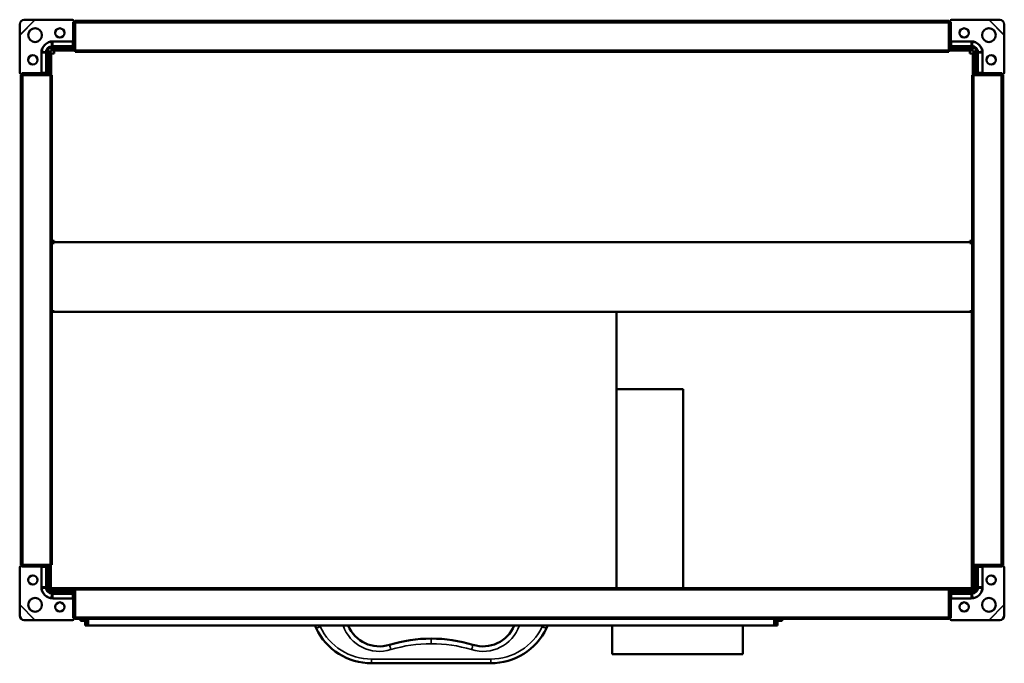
# Model space of a CAD drawing. Header units: millimetres. Extents: x 310 to 950, y 237 to 654.
import ezdxf

# ---------------------------------------------------------------- set-up
doc = ezdxf.new("R2010")
doc.units = ezdxf.units.MM
doc.header["$LTSCALE"] = 3
doc.layers.add('Widoczne (ISO)', color=7, linetype='Continuous', lineweight=50)
doc.layers.add('Widoczne wąskie (ISO)', color=7, linetype='Continuous', lineweight=35)

msp = doc.modelspace()

# ---------------------------------------------------------------- linework, layer by layer
at = {"layer": 'Widoczne (ISO)'}
for p, q in [((313.03, 654.48), (319.94, 654.5)), ((320.17, 654.41), (344.4, 654.41)), ((345.1, 652.91), (344.6, 652.91)), ((345.1, 653.71), (345.1, 652.91)), ((345.1, 652.91), (346, 652.91)), ((345.1, 652.91), (345.1, 640.91)), ((346, 653.71), (346, 652.51)), ((346, 653.71), (914, 653.71)), ((914, 653.71), (914, 652.51)), ((914, 652.91), (914.9, 652.91)), ((914.9, 652.91), (914.9, 653.71)), ((914.9, 640.91), (914.9, 652.91)), ((915.4, 652.91), (914.9, 652.91)), ((915.6, 654.41), (939.83, 654.41)), ((940.06, 654.5), (946.97, 654.48)), ((310.01, 644.57), (310.03, 651.48)), ((346, 634.71), (346, 652.51)), ((914, 634.71), (914, 652.51)), ((949.97, 651.48), (949.99, 644.57)), ((310.1, 620.11), (310.1, 644.34)), ((331.6, 640.4), (344.6, 640.4)), ((344.6, 640.91), (344.6, 640.41)), ((344.6, 640.41), (344.6, 637.35)), ((915.4, 640.41), (915.4, 640.91)), ((915.4, 637.35), (915.4, 640.41)), ((915.4, 640.4), (928.4, 640.4)), ((949.9, 644.34), (949.9, 620.11)), ((328.5, 636.01), (328.5, 633.01)), ((331.5, 636.01), (328.5, 636.01)), ((331.5, 634.51), (330, 634.51)), ((330, 634.51), (330, 633.01)), ((331.1, 636.41), (344.4, 636.41)), ((331.5, 636.01), (346, 636.01)), ((331.5, 634.51), (346, 634.51)), ((344.4, 637.3), (331.6, 637.3)), ((332.5, 632.51), (332.5, 634.51)), ((344.6, 637.35), (344.6, 637.33)), ((346, 637.91), (345.08, 637.91)), ((345.1, 637.16), (345.1, 637.91)), ((346, 634.71), (346, 633.71)), ((346, 633.71), (914, 633.71)), ((914.92, 637.91), (914, 637.91)), ((914, 636.01), (928.5, 636.01)), ((914, 634.71), (914, 633.71)), ((914, 634.51), (928.5, 634.51)), ((914.9, 637.91), (914.9, 637.16)), ((915.4, 637.33), (915.4, 637.35)), ((928.4, 637.3), (915.6, 637.3)), ((915.6, 636.41), (928.9, 636.41)), ((927.5, 632.51), (927.5, 634.51)), ((928.5, 636.01), (931.5, 636.01)), ((928.5, 634.51), (930, 634.51)), ((930, 633.01), (930, 634.51)), ((931.5, 636.01), (931.5, 633.01)), ((324.11, 619.91), (324.11, 632.91)), ((327.21, 632.91), (327.21, 620.11)), ((328.1, 620.11), (328.1, 633.41)), ((328.5, 633.01), (328.5, 618.51)), ((330, 618.51), (330, 633.01)), ((332.5, 632.5), (330.5, 632.5)), ((330.5, 632.5), (330.5, 618.51)), ((332.5, 632.51), (332.5, 632.5)), ((927.5, 632.5), (927.5, 632.51)), ((927.5, 632.5), (929.5, 632.5)), ((929.5, 632.5), (929.5, 618.51)), ((930, 633.01), (930, 618.51)), ((931.5, 618.51), (931.5, 633.01)), ((931.9, 633.41), (931.9, 620.11)), ((932.79, 620.11), (932.79, 632.91)), ((935.89, 632.91), (935.89, 619.91)), ((311.6, 619.41), (310.8, 619.41)), ((310.8, 618.51), (312, 618.51)), ((310.8, 300.51), (310.8, 618.51)), ((311.6, 619.91), (311.6, 619.41)), ((323.6, 619.41), (311.6, 619.41)), ((311.6, 618.51), (311.6, 619.41)), ((329.8, 618.51), (312, 618.51)), ((324.1, 619.91), (323.6, 619.91)), ((327.16, 619.91), (324.1, 619.91)), ((326.6, 619.43), (326.6, 618.51)), ((326.6, 619.41), (327.36, 619.41)), ((327.18, 619.91), (327.16, 619.91)), ((329.8, 618.51), (330.8, 618.51)), ((330.8, 300.51), (330.8, 618.51)), ((930.2, 618.51), (929.2, 618.51)), ((929.2, 618.51), (929.2, 300.51)), ((930.2, 618.51), (948, 618.51)), ((932.64, 619.41), (933.4, 619.41)), ((932.84, 619.91), (932.82, 619.91)), ((935.9, 619.91), (932.84, 619.91)), ((933.4, 618.51), (933.4, 619.43)), ((936.4, 619.91), (935.9, 619.91)), ((948.4, 619.41), (936.4, 619.41)), ((949.2, 618.51), (948, 618.51)), ((948.4, 619.41), (948.4, 619.91)), ((948.4, 619.41), (948.4, 618.51)), ((949.2, 619.41), (948.4, 619.41)), ((949.2, 618.51), (949.2, 300.51)), ((332.5, 510.79), (330.8, 510.79)), ((332.5, 510.09), (330.8, 510.09)), ((332.5, 509.38), (330.8, 509.38)), ((332.5, 509.97), (332.5, 510.79)), ((927.5, 509.97), (332.5, 509.97)), ((332.5, 509.38), (332.5, 509.97)), ((929.2, 510.79), (927.5, 510.79)), ((927.5, 510.79), (927.5, 509.97)), ((927.5, 510.09), (929.2, 510.09)), ((927.5, 509.38), (927.5, 509.97)), ((927.5, 509.38), (929.2, 509.38)), ((332.5, 465.3), (330.8, 465.3)), ((332.5, 464.71), (330.8, 464.71)), ((332.5, 464.71), (332.5, 465.3)), ((927.5, 464.71), (332.5, 464.71)), ((698, 464.71), (698, 285.31)), ((927.5, 465.3), (929.2, 465.3)), ((927.5, 465.3), (927.5, 464.71)), ((927.5, 464.71), (929.2, 464.71)), ((928.92, 285.26), (928.92, 464.71)), ((741.2, 414.51), (698, 414.51)), ((741.2, 414.51), (741.2, 285.31)), ((310.1, 274.69), (310.1, 298.91)), ((310.8, 300.51), (312, 300.51)), ((310.8, 299.61), (311.6, 299.61)), ((311.6, 299.61), (311.6, 300.51)), ((311.6, 299.61), (323.6, 299.61)), ((311.6, 299.61), (311.6, 299.11)), ((329.8, 300.51), (312, 300.51)), ((323.6, 299.11), (324.1, 299.11)), ((324.1, 299.11), (327.16, 299.11)), ((324.11, 286.11), (324.11, 299.11)), ((326.6, 300.51), (326.6, 299.6)), ((327.36, 299.61), (326.6, 299.61)), ((327.16, 299.11), (327.18, 299.11)), ((327.21, 298.91), (327.21, 286.11)), ((328.1, 285.61), (328.1, 298.91)), ((328.1, 298.01), (328.5, 298.01)), ((328.5, 300.51), (328.5, 286.01)), ((329.8, 300.51), (330.8, 300.51)), ((330, 286.01), (330, 300.51)), ((330.35, 285.26), (330.35, 300.51)), ((930.2, 300.51), (929.2, 300.51)), ((929.92, 300.51), (929.92, 285.26)), ((930, 300.51), (930, 286.01)), ((930.2, 300.51), (948, 300.51)), ((931.5, 286.01), (931.5, 300.51)), ((931.5, 298.01), (931.9, 298.01)), ((931.9, 298.91), (931.9, 285.61)), ((933.4, 299.61), (932.64, 299.61)), ((932.79, 286.11), (932.79, 298.91)), ((932.82, 299.11), (932.84, 299.11)), ((932.84, 299.11), (935.9, 299.11)), ((933.4, 299.6), (933.4, 300.51)), ((935.89, 299.11), (935.89, 286.11)), ((935.9, 299.11), (936.4, 299.11)), ((936.4, 299.61), (948.4, 299.61)), ((949.2, 300.51), (948, 300.51)), ((948.4, 300.51), (948.4, 299.61)), ((948.4, 299.11), (948.4, 299.61)), ((948.4, 299.61), (949.2, 299.61)), ((949.9, 298.91), (949.9, 274.69)), ((330, 286.01), (328.5, 286.01)), ((328.5, 286.01), (328.5, 284.51)), ((330, 284.51), (328.5, 284.51)), ((330, 283.01), (329.6, 283.01)), ((330, 284.51), (335, 284.51)), ((330, 283.01), (330, 284.51)), ((335, 283.01), (330, 283.01)), ((346, 285.26), (330.35, 285.26)), ((344.4, 282.61), (331.1, 282.61)), ((331.6, 281.72), (344.4, 281.72)), ((332.5, 284.91), (332.5, 285.26)), ((346, 284.91), (332.5, 284.91)), ((346, 284.51), (335, 284.51)), ((346, 283.01), (335, 283.01)), ((344.6, 281.69), (344.6, 281.67)), ((344.6, 281.67), (344.6, 278.61)), ((345.1, 281.11), (345.1, 281.87)), ((346, 284.31), (346, 285.31)), ((914, 285.31), (346, 285.31)), ((346, 284.31), (346, 266.51)), ((914, 284.31), (914, 285.31)), ((928.92, 285.26), (914, 285.26)), ((927.5, 284.91), (914, 284.91)), ((925, 284.51), (914, 284.51)), ((914, 284.31), (914, 266.51)), ((925, 283.01), (914, 283.01)), ((914.9, 281.87), (914.9, 281.11)), ((915.4, 281.67), (915.4, 281.69)), ((915.4, 278.61), (915.4, 281.67)), ((928.9, 282.61), (915.6, 282.61)), ((915.6, 281.72), (928.4, 281.72)), ((925, 284.51), (930, 284.51)), ((930, 283.01), (925, 283.01)), ((927.5, 285.26), (927.5, 284.91)), ((929.92, 285.26), (928.92, 285.26)), ((930, 286.01), (931.5, 286.01)), ((930, 284.51), (931.5, 284.51)), ((930, 283.01), (930, 284.51)), ((930, 283.01), (930.4, 283.01)), ((931.5, 284.51), (931.5, 286.01)), ((344.6, 278.62), (331.6, 278.62)), ((344.6, 278.61), (344.6, 278.11)), ((345.08, 281.11), (346, 281.11)), ((345.1, 278.11), (345.1, 266.11)), ((914, 281.11), (914.92, 281.11)), ((914.9, 266.11), (914.9, 278.11)), ((928.4, 278.62), (915.4, 278.62)), ((915.4, 278.11), (915.4, 278.61)), ((310.03, 267.54), (310.01, 274.45)), ((949.99, 274.45), (949.97, 267.54)), ((319.94, 264.52), (313.03, 264.54)), ((344.4, 264.61), (320.17, 264.61)), ((344.6, 266.11), (345.1, 266.11)), ((346, 266.11), (345.1, 266.11)), ((345.1, 266.11), (345.1, 265.31)), ((346, 265.31), (346, 266.51)), ((914, 265.31), (346, 265.31)), ((349.5, 264.01), (349.5, 265.31)), ((352.5, 264.01), (349.5, 264.01)), ((352.5, 261.01), (352.5, 265.31)), ((354, 265.31), (354, 261.01)), ((354, 262.51), (354.5, 262.51)), ((354.5, 265.31), (354.5, 264.01)), ((354.5, 264.01), (354.5, 261.01)), ((800.5, 264.01), (800.5, 265.31)), ((800.5, 264.01), (800.5, 261.01)), ((800.5, 262.51), (801, 262.51)), ((801, 261.01), (801, 265.31)), ((802.5, 265.31), (802.5, 261.01)), ((802.5, 264.01), (805.5, 264.01)), ((805.5, 265.31), (805.5, 264.01)), ((914, 265.31), (914, 266.51)), ((914.9, 266.11), (914, 266.11)), ((914.9, 266.11), (915.4, 266.11)), ((914.9, 265.31), (914.9, 266.11)), ((939.83, 264.61), (915.6, 264.61)), ((946.97, 264.54), (940.06, 264.52)), ((352.5, 261.01), (354, 261.01)), ((354, 261.01), (354.5, 261.01)), ((800.5, 261.01), (354.5, 261.01)), ((501.81, 261.01), (502.63, 259.28)), ((652.37, 259.28), (653.19, 261.01)), ((695, 261.01), (695, 242.51)), ((780, 261.01), (780, 242.51)), ((800.5, 261.01), (801, 261.01)), ((801, 261.01), (802.5, 261.01)), ((780, 242.51), (695, 242.51)), ((538.73, 236.51), (616.27, 236.51))]:
    msp.add_line(p, q, dxfattribs=at)
for centre, radius in [((320, 644.51), 4.5), ((336.1, 645.91), 3), ((923.9, 645.91), 3), ((940, 644.51), 4.5), ((318.6, 628.41), 3), ((941.4, 628.41), 3), ((318.6, 290.61), 3), ((941.4, 290.61), 3), ((320, 274.51), 4.5), ((336.1, 273.11), 3), ((923.9, 273.11), 3), ((940, 274.51), 4.5)]:
    msp.add_circle(centre, radius, dxfattribs=at)
for centre, radius, start, end in [((344.4, 653.71), 0.7, 0, 90), ((915.6, 653.71), 0.7, 90, 180), ((331.6, 632.91), 7.49, 90, 180), ((344.6, 640.91), 0.5, 270, 0), ((915.4, 640.91), 0.5, 180, 270), ((928.4, 632.91), 7.49, 0, 90), ((331.1, 633.41), 3, 150.07357, 180), ((331.1, 633.41), 3, 90, 119.92643), ((928.9, 633.41), 3, 60.07357, 90), ((928.9, 633.41), 3, 0, 29.92643), ((310.8, 620.11), 0.7, 180, 270), ((323.6, 619.91), 0.5, 270, 0), ((936.4, 619.91), 0.5, 180, 270), ((949.2, 620.11), 0.7, 270, 0), ((310.8, 298.91), 0.7, 90, 180), ((323.6, 299.11), 0.5, 0, 90), ((936.4, 299.11), 0.5, 90, 180), ((949.2, 298.91), 0.7, 0, 90), ((331.6, 286.11), 7.49, 180, 270), ((331.1, 285.61), 3, 180, 270), ((928.4, 286.11), 7.49, 270, 0), ((928.9, 285.61), 3, 270, 0), ((344.6, 278.11), 0.5, 0, 90), ((915.4, 278.11), 0.5, 90, 180), ((344.4, 265.31), 0.7, 270, 0), ((915.6, 265.31), 0.7, 180, 270), ((538.73, 276.51), 40, 205.51387, 270), ((543.86, 269.58), 22.07, 202.85051, 287.2391), ((611.14, 269.58), 22.07, 252.7609, 337.14949), ((616.27, 276.51), 40, 270, 334.48613), ((576.86, 163.23), 89.28, 89.58894, 107.2391), ((578.14, 163.23), 89.28, 72.7609, 90.41106)]:
    msp.add_arc(centre, radius, start, end, dxfattribs=at)
for centre, major_axis, ratio, start_param, end_param in [((313.02, 651.49), (2.12, 2.12), 0.996195, 0.785398, 2.356194), ((946.98, 651.49), (2.12, -2.12), 0.996195, 0.785398, 2.356194), ((344.4, 637.16), (0, -0.745), 0.939693, 0, 1.570796), ((344.4, 638.07), (0, -0.745), 0.939693, 0.289752, 1.361396), ((915.6, 637.16), (0, -0.745), 0.939693, 4.712389, 6.283185), ((915.6, 638.07), (0, -0.745), 0.939693, 4.921789, 5.993434), ((326.45, 620.11), (0.745, 0), 0.939693, 4.921789, 5.993434), ((327.36, 620.11), (0.745, 0), 0.939693, 4.712389, 6.283185), ((932.64, 620.11), (-0.745, 0), 0.939693, 0, 1.570796), ((933.55, 620.11), (-0.745, 0), 0.939693, 0.289752, 1.361396), ((326.45, 298.91), (0.745, 0), 0.939693, 0.289752, 1.361396), ((327.36, 298.91), (0.745, 0), 0.939693, 0, 1.570796), ((932.64, 298.91), (-0.745, 0), 0.939693, 4.712389, 6.283185), ((933.55, 298.91), (-0.745, 0), 0.939693, 4.921789, 5.993434), ((344.4, 281.87), (0, 0.745), 0.939693, 4.712389, 6.283185), ((344.4, 280.96), (0, 0.745), 0.939693, 4.921789, 5.993434), ((915.6, 281.87), (0, 0.745), 0.939693, 0, 1.570796), ((915.6, 280.96), (0, 0.745), 0.939693, 0.289752, 1.361396), ((313.02, 267.53), (-2.12, 2.12), 0.996195, 0.785398, 2.356194), ((946.98, 267.53), (-2.12, -2.12), 0.996195, 0.785398, 2.356194)]:
    msp.add_ellipse(centre, major_axis=major_axis, ratio=ratio, start_param=start_param, end_param=end_param, dxfattribs=at)
for points, knots in [([(320.17, 654.41), (320.13, 654.43), (320.1, 654.44), (320.02, 654.47), (319.98, 654.48), (319.94, 654.5)], [0, 0, 0, 0, 0.01249515, 0.01249515, 0.0249903, 0.0249903, 0.0249903, 0.0249903]), ([(940.06, 654.5), (940.02, 654.48), (939.98, 654.47), (939.9, 654.44), (939.87, 654.43), (939.83, 654.41)], [0, 0, 0, 0, 0.01249515, 0.01249515, 0.0249903, 0.0249903, 0.0249903, 0.0249903]), ([(310.01, 644.57), (310.03, 644.53), (310.04, 644.49), (310.07, 644.42), (310.09, 644.38), (310.1, 644.34)], [0, 0, 0, 0, 0.01249515, 0.01249515, 0.0249903, 0.0249903, 0.0249903, 0.0249903]), ([(949.9, 644.34), (949.91, 644.38), (949.93, 644.42), (949.96, 644.49), (949.97, 644.53), (949.99, 644.57)], [0, 0, 0, 0, 0.01249515, 0.01249515, 0.0249903, 0.0249903, 0.0249903, 0.0249903]), ([(327.22, 633.57), (327.24, 634.03), (327.34, 634.48), (327.71, 635.38), (328, 635.8), (328.71, 636.51), (329.13, 636.79), (330.02, 637.17), (330.48, 637.28), (330.94, 637.3)], [0.0000002, 0.0000002, 0.0000002, 0.0000002, 0.138614, 0.138614, 0.2902546, 0.2902546, 0.4411619, 0.4411619, 0.5810662, 0.5810662, 0.5810662, 0.5810662]), ([(331.1, 637.3), (331.07, 637.3), (331.05, 637.3), (331, 637.3), (330.97, 637.3), (330.94, 637.3)], [-0.01558465, -0.01558465, -0.01558465, -0.01558465, -0.00779233, -0.00779233, 0, 0, 0, 0]), ([(331.6, 637.3), (331.52, 637.3), (331.43, 637.3), (331.27, 637.3), (331.18, 637.3), (331.1, 637.3)], [0, 0, 0, 0, 0.02497584, 0.02497584, 0.04995141, 0.04995141, 0.04995141, 0.04995141]), ([(928.9, 637.3), (928.82, 637.3), (928.73, 637.3), (928.57, 637.3), (928.48, 637.3), (928.4, 637.3)], [0.00000127, 0.00000127, 0.00000127, 0.00000127, 0.02497637, 0.02497637, 0.04995171, 0.04995171, 0.04995171, 0.04995171]), ([(928.9, 637.3), (928.93, 637.3), (928.95, 637.3), (929, 637.3), (929.03, 637.3), (929.06, 637.3)], [0.00000127, 0.00000127, 0.00000127, 0.00000127, 0.0077936, 0.0077936, 0.01558592, 0.01558592, 0.01558592, 0.01558592]), ([(929.06, 637.3), (929.52, 637.28), (929.97, 637.17), (930.86, 636.8), (931.29, 636.51), (932, 635.8), (932.28, 635.38), (932.66, 634.49), (932.76, 634.03), (932.78, 633.57)], [0.0000002, 0.0000002, 0.0000002, 0.0000002, 0.138614, 0.138614, 0.2902546, 0.2902546, 0.4411619, 0.4411619, 0.5810662, 0.5810662, 0.5810662, 0.5810662]), ([(327.21, 633.41), (327.21, 633.44), (327.21, 633.46), (327.21, 633.51), (327.21, 633.54), (327.22, 633.57)], [0.00000127, 0.00000127, 0.00000127, 0.00000127, 0.0077936, 0.0077936, 0.01558592, 0.01558592, 0.01558592, 0.01558592]), ([(327.21, 633.41), (327.21, 633.33), (327.21, 633.24), (327.21, 633.08), (327.21, 632.99), (327.21, 632.91)], [0.00000127, 0.00000127, 0.00000127, 0.00000127, 0.02497637, 0.02497637, 0.04995171, 0.04995171, 0.04995171, 0.04995171]), ([(932.79, 633.41), (932.79, 633.44), (932.79, 633.46), (932.79, 633.51), (932.79, 633.54), (932.78, 633.57)], [-0.01558465, -0.01558465, -0.01558465, -0.01558465, -0.00779233, -0.00779233, 0, 0, 0, 0]), ([(932.79, 632.91), (932.79, 632.99), (932.79, 633.08), (932.79, 633.24), (932.79, 633.33), (932.79, 633.41)], [0, 0, 0, 0, 0.02497584, 0.02497584, 0.04995141, 0.04995141, 0.04995141, 0.04995141]), ([(327.21, 286.11), (327.21, 286.03), (327.21, 285.94), (327.21, 285.78), (327.21, 285.69), (327.21, 285.61)], [0, 0, 0, 0, 0.02497584, 0.02497584, 0.04995141, 0.04995141, 0.04995141, 0.04995141]), ([(327.21, 285.61), (327.21, 285.59), (327.21, 285.56), (327.21, 285.51), (327.21, 285.48), (327.22, 285.46)], [-0.01558465, -0.01558465, -0.01558465, -0.01558465, -0.00779233, -0.00779233, 0, 0, 0, 0]), ([(330.94, 281.73), (330.48, 281.75), (330.03, 281.85), (329.14, 282.22), (328.71, 282.51), (328, 283.22), (327.72, 283.64), (327.34, 284.53), (327.24, 284.99), (327.22, 285.46)], [0.0000002, 0.0000002, 0.0000002, 0.0000002, 0.138614, 0.138614, 0.2902546, 0.2902546, 0.4411619, 0.4411619, 0.5810662, 0.5810662, 0.5810662, 0.5810662]), ([(331.1, 281.72), (331.07, 281.72), (331.05, 281.72), (331, 281.72), (330.97, 281.73), (330.94, 281.73)], [0.00000127, 0.00000127, 0.00000127, 0.00000127, 0.0077936, 0.0077936, 0.01558592, 0.01558592, 0.01558592, 0.01558592]), ([(331.1, 281.72), (331.18, 281.72), (331.27, 281.72), (331.43, 281.72), (331.52, 281.72), (331.6, 281.72)], [0.00000127, 0.00000127, 0.00000127, 0.00000127, 0.02497637, 0.02497637, 0.04995171, 0.04995171, 0.04995171, 0.04995171]), ([(928.4, 281.72), (928.48, 281.72), (928.57, 281.72), (928.73, 281.72), (928.82, 281.72), (928.9, 281.72)], [0, 0, 0, 0, 0.02497584, 0.02497584, 0.04995141, 0.04995141, 0.04995141, 0.04995141]), ([(928.9, 281.72), (928.93, 281.72), (928.95, 281.72), (929, 281.72), (929.03, 281.73), (929.06, 281.73)], [-0.01558465, -0.01558465, -0.01558465, -0.01558465, -0.00779233, -0.00779233, 0, 0, 0, 0]), ([(932.78, 285.46), (932.76, 284.99), (932.66, 284.54), (932.29, 283.65), (932, 283.22), (931.29, 282.51), (930.87, 282.23), (929.98, 281.85), (929.52, 281.75), (929.06, 281.73)], [0.0000002, 0.0000002, 0.0000002, 0.0000002, 0.138614, 0.138614, 0.2902546, 0.2902546, 0.4411619, 0.4411619, 0.5810662, 0.5810662, 0.5810662, 0.5810662]), ([(932.79, 285.61), (932.79, 285.59), (932.79, 285.56), (932.79, 285.51), (932.79, 285.48), (932.78, 285.46)], [0.00000127, 0.00000127, 0.00000127, 0.00000127, 0.0077936, 0.0077936, 0.01558592, 0.01558592, 0.01558592, 0.01558592]), ([(932.79, 285.61), (932.79, 285.69), (932.79, 285.78), (932.79, 285.94), (932.79, 286.03), (932.79, 286.11)], [0.00000127, 0.00000127, 0.00000127, 0.00000127, 0.02497637, 0.02497637, 0.04995171, 0.04995171, 0.04995171, 0.04995171]), ([(310.1, 274.69), (310.09, 274.65), (310.07, 274.61), (310.04, 274.53), (310.03, 274.49), (310.01, 274.45)], [0, 0, 0, 0, 0.01249515, 0.01249515, 0.0249903, 0.0249903, 0.0249903, 0.0249903]), ([(949.99, 274.45), (949.97, 274.49), (949.96, 274.53), (949.93, 274.61), (949.91, 274.65), (949.9, 274.69)], [0, 0, 0, 0, 0.01249515, 0.01249515, 0.0249903, 0.0249903, 0.0249903, 0.0249903]), ([(319.94, 264.52), (319.98, 264.54), (320.02, 264.55), (320.1, 264.58), (320.13, 264.6), (320.17, 264.61)], [0, 0, 0, 0, 0.01249515, 0.01249515, 0.0249903, 0.0249903, 0.0249903, 0.0249903]), ([(939.83, 264.61), (939.87, 264.6), (939.9, 264.58), (939.98, 264.55), (940.02, 264.54), (940.06, 264.52)], [0, 0, 0, 0, 0.01249515, 0.01249515, 0.0249903, 0.0249903, 0.0249903, 0.0249903])]:
    msp.add_open_spline(points, degree=3, knots=knots, dxfattribs=at)
for points in [[(344.6, 637.33), (344.53, 637.31), (344.47, 637.3), (344.4, 637.3)], [(915.6, 637.3), (915.53, 637.3), (915.47, 637.31), (915.4, 637.33)], [(327.21, 620.11), (327.21, 620.05), (327.2, 619.98), (327.18, 619.91)], [(932.82, 619.91), (932.8, 619.98), (932.79, 620.05), (932.79, 620.11)], [(327.18, 299.11), (327.2, 299.05), (327.21, 298.98), (327.21, 298.91)], [(932.79, 298.91), (932.79, 298.98), (932.8, 299.05), (932.82, 299.11)], [(344.4, 281.72), (344.47, 281.72), (344.53, 281.71), (344.6, 281.69)], [(915.4, 281.69), (915.47, 281.71), (915.53, 281.72), (915.6, 281.72)]]:
    msp.add_open_spline(points, degree=3, dxfattribs=at)
at = {"layer": 'Widoczne wąskie (ISO)'}
for p, q in [((310.01, 644.57), (319.94, 654.5)), ((320.17, 654.41), (310.1, 644.34)), ((344.6, 652.91), (344.6, 640.91)), ((915.4, 640.91), (915.4, 652.91)), ((949.9, 644.34), (939.83, 654.41)), ((940.06, 654.5), (949.99, 644.57)), ((346, 652.51), (914, 652.51)), ((331.6, 640.18), (331.6, 640.4)), ((344.6, 640.18), (331.6, 640.18)), ((331.6, 640.18), (331.6, 637.3)), ((344.6, 640.91), (345.1, 640.91)), ((914.9, 640.91), (915.4, 640.91)), ((928.4, 640.18), (915.4, 640.18)), ((928.4, 640.18), (928.4, 640.4)), ((928.4, 637.3), (928.4, 640.18)), ((331.1, 637.3), (331.1, 636.41)), ((331.5, 636.01), (331.5, 634.51)), ((344.4, 637.3), (344.4, 636.41)), ((346, 634.71), (914, 634.71)), ((915.6, 636.41), (915.6, 637.3)), ((928.5, 634.51), (928.5, 636.01)), ((928.9, 637.3), (928.9, 636.41)), ((324.33, 632.91), (324.11, 632.91)), ((327.21, 632.91), (324.33, 632.91)), ((324.33, 632.91), (324.33, 619.91)), ((327.21, 633.41), (328.1, 633.41)), ((330, 633.01), (328.5, 633.01)), ((931.5, 633.01), (930, 633.01)), ((932.79, 633.41), (931.9, 633.41)), ((935.67, 632.91), (932.79, 632.91)), ((935.67, 619.91), (935.67, 632.91)), ((935.67, 632.91), (935.89, 632.91)), ((323.6, 619.91), (311.6, 619.91)), ((312, 300.51), (312, 618.51)), ((323.6, 619.41), (323.6, 619.91)), ((328.1, 620.11), (327.21, 620.11)), ((329.8, 300.51), (329.8, 618.51)), ((930.2, 618.51), (930.2, 300.51)), ((932.79, 620.11), (931.9, 620.11)), ((948.4, 619.91), (936.4, 619.91)), ((936.4, 619.91), (936.4, 619.41)), ((948, 618.51), (948, 300.51)), ((311.6, 299.11), (323.6, 299.11)), ((323.6, 299.11), (323.6, 299.61)), ((324.33, 299.11), (324.33, 286.11)), ((327.21, 298.91), (328.1, 298.91)), ((931.9, 298.91), (932.79, 298.91)), ((935.67, 286.11), (935.67, 299.11)), ((936.4, 299.61), (936.4, 299.11)), ((936.4, 299.11), (948.4, 299.11)), ((324.33, 286.11), (324.11, 286.11)), ((324.33, 286.11), (327.21, 286.11)), ((327.21, 285.61), (328.1, 285.61)), ((331.1, 281.72), (331.1, 282.61)), ((331.6, 281.72), (331.6, 278.84)), ((335, 283.01), (335, 284.51)), ((344.4, 282.61), (344.4, 281.72)), ((914, 284.31), (346, 284.31)), ((915.6, 281.72), (915.6, 282.61)), ((925, 284.51), (925, 283.01)), ((928.4, 278.84), (928.4, 281.72)), ((928.9, 281.72), (928.9, 282.61)), ((932.79, 285.61), (931.9, 285.61)), ((932.79, 286.11), (935.67, 286.11)), ((935.67, 286.11), (935.89, 286.11)), ((331.6, 278.84), (344.6, 278.84)), ((331.6, 278.84), (331.6, 278.62)), ((344.6, 278.11), (344.6, 266.11)), ((345.1, 278.11), (344.6, 278.11)), ((915.4, 278.11), (914.9, 278.11)), ((915.4, 278.84), (928.4, 278.84)), ((915.4, 266.11), (915.4, 278.11)), ((928.4, 278.84), (928.4, 278.62)), ((319.94, 264.52), (310.01, 274.45)), ((310.1, 274.69), (320.17, 264.61)), ((939.83, 264.61), (949.9, 274.69)), ((949.99, 274.45), (940.06, 264.52)), ((914, 266.51), (346, 266.51)), ((505.34, 260.3), (505, 261.01)), ((650, 261.01), (649.66, 260.3)), ((577.5, 252.51), (577.5, 249.24)), ((616.27, 239.24), (538.73, 239.24)), ((538.73, 239.24), (538.73, 238.51)), ((538.73, 238.51), (538.73, 236.51)), ((616.27, 239.24), (616.27, 238.51)), ((616.27, 238.51), (616.27, 236.51))]:
    msp.add_line(p, q, dxfattribs=at)
for centre, radius, start, end in [((538.73, 276.24), 37, 205.51387, 270), ((543.86, 269.31), 25.07, 199.33109, 287.2391), ((611.14, 269.31), 25.07, 252.7609, 340.66891), ((616.27, 276.24), 37, 270, 334.48613), ((576.86, 162.96), 86.28, 89.57465, 107.2391), ((578.14, 162.96), 86.28, 72.7609, 90.42535)]:
    msp.add_arc(centre, radius, start, end, dxfattribs=at)
for centre, major_axis, ratio, start_param, end_param in [((331.6, 635.04), (-6.01, 0), 0.856385, 4.711582, 4.904187), ((331.1, 636.03), (-2.08, 11.82), 0.005489, 4.818627, 5.061413), ((928.4, 635.04), (-6.01, 0), 0.856388, 4.52059, 4.713194), ((928.9, 636.03), (-2.08, -11.82), 0.005489, 4.363365, 4.606151), ((329.48, 632.91), (0, -6.01), 0.856388, 4.52059, 4.713194), ((328.48, 633.41), (11.82, -2.08), 0.005489, 4.363365, 4.606151), ((931.52, 633.41), (11.82, 2.08), 0.005489, 4.818627, 5.061413), ((930.52, 632.91), (0, 6.01), 0.856385, 4.711582, 4.904187), ((329.48, 286.11), (0, -6.01), 0.856385, 4.711582, 4.904187), ((328.48, 285.61), (-11.82, -2.08), 0.005489, 4.818627, 5.061413), ((331.1, 282.99), (2.08, 11.82), 0.005489, 4.363365, 4.606151), ((928.9, 282.99), (2.08, -11.82), 0.005489, 4.818627, 5.061413), ((931.52, 285.61), (-11.82, 2.08), 0.005489, 4.363365, 4.606151), ((930.52, 286.11), (0, 6.01), 0.856388, 4.52059, 4.713194), ((331.6, 283.99), (6.01, 0), 0.856388, 4.52059, 4.713194), ((928.4, 283.99), (6.01, 0), 0.856385, 4.711582, 4.904187), ((505.34, 260.57), (-2.71, -1.29), 0.081769, 0, 1.53179), ((649.66, 260.57), (2.71, -1.29), 0.081769, 4.751395, 6.283185), ((551.29, 245.64), (-0.89, 2.87), 0.026932, 0, 1.657373), ((603.71, 245.64), (0.89, 2.87), 0.026932, 4.625812, 6.283185)]:
    msp.add_ellipse(centre, major_axis=major_axis, ratio=ratio, start_param=start_param, end_param=end_param, dxfattribs=at)
for points, knots in [([(330.45, 640.08), (329.17, 639.87), (327.75, 639.22), (326.63, 638.19), (326.48, 638.03)], [-0.1965799, -0.1965799, -0.1965799, -0.1965799, -0.0284018, -0.0000125, -0.0000125, -0.0000125, -0.0000125]), ([(933.52, 638.03), (933.06, 638.49), (931.85, 639.42), (930.41, 639.94), (929.55, 640.08)], [-0.0000125, -0.0000125, -0.0000125, -0.0000125, 0.083717, 0.1958357, 0.1958357, 0.1958357, 0.1958357]), ([(326.48, 638.03), (326.02, 637.57), (325.09, 636.36), (324.57, 634.92), (324.43, 634.06)], [-0.0000125, -0.0000125, -0.0000125, -0.0000125, 0.083717, 0.1958357, 0.1958357, 0.1958357, 0.1958357]), ([(935.57, 634.06), (935.36, 635.34), (934.7, 636.76), (933.68, 637.88), (933.52, 638.03)], [-0.1965799, -0.1965799, -0.1965799, -0.1965799, -0.0284018, -0.0000125, -0.0000125, -0.0000125, -0.0000125]), ([(324.43, 284.96), (324.64, 283.68), (325.3, 282.27), (326.32, 281.14), (326.48, 280.99)], [-0.1965799, -0.1965799, -0.1965799, -0.1965799, -0.0284018, -0.0000125, -0.0000125, -0.0000125, -0.0000125]), ([(933.52, 280.99), (933.98, 281.45), (934.91, 282.66), (935.43, 284.11), (935.57, 284.96)], [-0.0000125, -0.0000125, -0.0000125, -0.0000125, 0.083717, 0.1958357, 0.1958357, 0.1958357, 0.1958357]), ([(326.48, 280.99), (326.94, 280.53), (328.15, 279.6), (329.59, 279.08), (330.45, 278.94)], [-0.0000125, -0.0000125, -0.0000125, -0.0000125, 0.083717, 0.1958357, 0.1958357, 0.1958357, 0.1958357]), ([(929.55, 278.94), (930.83, 279.15), (932.25, 279.81), (933.37, 280.83), (933.52, 280.99)], [-0.1965799, -0.1965799, -0.1965799, -0.1965799, -0.0284018, -0.0000125, -0.0000125, -0.0000125, -0.0000125])]:
    msp.add_open_spline(points, degree=3, knots=knots, dxfattribs=at)

doc.saveas('drawing.dxf')
